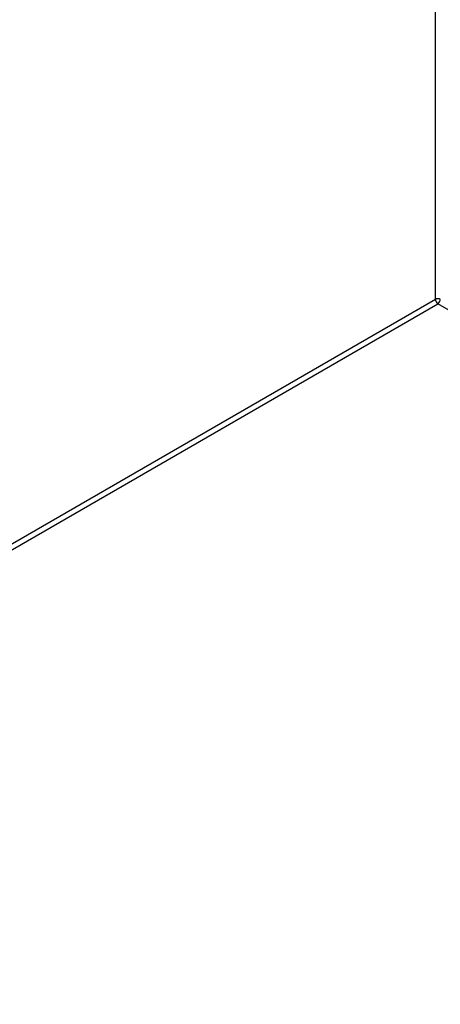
# Model space of a CAD drawing. Header units: inches. Extents: x 0 to 192, y -11 to 125.
# Tile 49 of 66: x 160.74 to 164.44, y 64.1 to 72.77. Entities that reach past the tile are written whole.
import ezdxf

# ---------------------------------------------------------------- set-up
doc = ezdxf.new("R2010")
doc.units = ezdxf.units.IN
doc.header["$LTSCALE"] = 11.537764
doc.header["$MEASUREMENT"] = 0
doc.layers.add('Visible Tangent Edges(ANSI)', color=7, linetype='Continuous', lineweight=25)

msp = doc.modelspace()

# ---------------------------------------------------------------- linework, layer by layer
at = {"layer": 'Visible Tangent Edges(ANSI)'}
for p, q in [((164.39973, 70.30564), (164.39973, 75.41022)), ((164.39973, 70.30564), (153.72308, 64.14147)), ((153.745, 64.10351), (164.42165, 70.26767)), ((168.84235, 67.71538), (164.42165, 70.26767))]:
    msp.add_line(p, q, dxfattribs=at)
for major_axis, start_param, end_param in [((-0.031, 0), 3.9269908, 5.4977871), ((0.0155, -0.02685), 3.9269908, 5.4977871), ((-0.0155, -0.02685), 0.7853982, 2.3561945)]:
    msp.add_ellipse((164.42165, 70.29299), major_axis=major_axis, ratio=0.5773503, start_param=start_param, end_param=end_param, dxfattribs=at)

doc.saveas('drawing.dxf')
